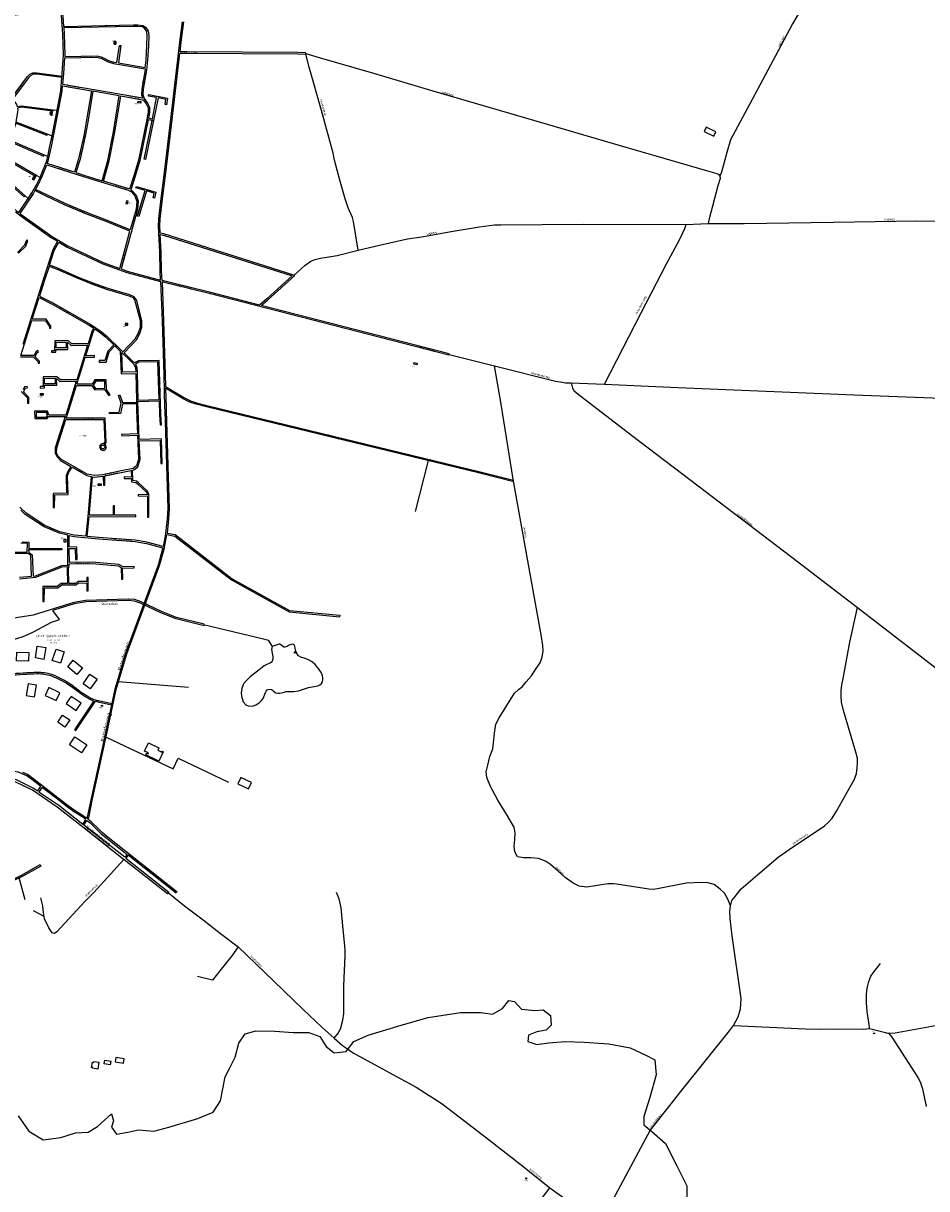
# Model space of a CAD drawing. Extents: x 240000 to 254380, y 435016 to 451025.
# Tile 27 of 35: x 247622 to 249510, y 441377 to 443812. Entities that reach past the tile are written whole.
import ezdxf
from ezdxf.enums import TextEntityAlignment as Align

# ---------------------------------------------------------------- set-up
doc = ezdxf.new("R2010")
doc.units = 0
doc.header["$MEASUREMENT"] = 0
for name, color, linetype in [('BOU-G00', 254, 'Continuous'), ('BOU-G01TRF', 254, 'Continuous'), ('BOU-G01WB', 254, 'Continuous'), ('BOU-G03TRF_code 100_niet betreedbaar', 254, 'Continuous'), ('BOU-G03TRF_code 300_betreedbaar', 254, 'Continuous'), ('bou-H01BijG', 254, 'Continuous'), ('BOU-H01IA', 254, 'Continuous'), ('LIJ-H01ASWG', 251, 'Continuous'), ('LIJ-H02ASIN', 254, 'Continuous'), ('LIJ-H02ASWE', 250, 'Continuous'), ('SEM-G01TRF', 254, 'Continuous'), ('SEM-H01FA', 254, 'Continuous'), ('SEM-H01TXT', 254, 'Continuous'), ('SEM-H03ST', 250, 'Continuous'), ('SEM-H03WA', 254, 'Continuous'), ('VER-H01KV', 254, 'Continuous'), ('WAT-H01IT', 254, 'Continuous'), ('WAT-H01WL', 254, 'Continuous')]:
    doc.layers.add(name, color=color, linetype=linetype)
doc.layers.add('SEM-H03HN_Trafo_betreedbaar', color=254, linetype='Continuous', lineweight=0)

msp = doc.modelspace()

# ---------------------------------------------------------------- linework, layer by layer
at = {"layer": 'BOU-G00'}
msp.add_lwpolyline([(249044.7, 443585.6), (249064.9, 443576.1), (249069.2, 443585.5), (249049, 443594.9)], close=True, dxfattribs=at)
at = {"layer": 'BOU-G01TRF'}
for points in [[(247811.8, 443768.4), (247811.7, 443773.9), (247815.4, 443773.9), (247815.4, 443768.5)], [(247861.1, 443645.9), (247861.6, 443649.4), (247867.8, 443648.5), (247867.3, 443645)], [(247678.1, 443621.5), (247681.8, 443621.1), (247682.4, 443626.8), (247678.7, 443627.1)], [(247640.9, 443486.8), (247643.8, 443485.1), (247646.8, 443489.9), (247643.9, 443491.7)], [(247836.1, 443435.4), (247839.4, 443434.5), (247841.1, 443440.4), (247837.8, 443441.4)], [(249398.9, 441701.2), (249399.2, 441702.7), (249401.1, 441702.2), (249400.8, 441700.7)], [(248671.6, 441398.6), (248672.5, 441399.8), (248674.1, 441398.6), (248673.2, 441397.4)]]:
    msp.add_lwpolyline(points, close=True, dxfattribs=at)
msp.add_lwpolyline([(247967.4, 442424.3), (247820.7, 442435.9)], dxfattribs=at)
at = {"layer": 'BOU-G01WB'}
msp.add_lwpolyline([(247904.9, 442270.4), (247878.3, 442283.5), (247880, 442286.9), (247882.7, 442285.5), (247883.6, 442287.3), (247875.3, 442291.4), (247883.6, 442308.3), (247904.9, 442297.8), (247902.8, 442293.5), (247911.7, 442289.2), (247912.6, 442290.9), (247914.5, 442290)], close=True, dxfattribs=at)
at = {"layer": 'BOU-G03TRF_code 100_niet betreedbaar'}
msp.add_lwpolyline([(247785.2, 442385.1), (247785.4, 442386.2), (247785.5, 442386.9), (247787.4, 442386.6), (247787.3, 442386), (247787.1, 442384.8)], close=True, dxfattribs=at)
at = {"layer": 'BOU-G03TRF_code 300_betreedbaar'}
for points in [[(247811.8, 443768.4), (247815.4, 443768.5), (247815.4, 443773.9), (247811.7, 443773.9)], [(247861.6, 443649.4), (247867.8, 443648.5), (247867.3, 443645), (247861.1, 443645.9)], [(247678.7, 443627.1), (247682.4, 443626.8), (247681.8, 443621.1), (247678.1, 443621.5)], [(247643.9, 443491.7), (247646.8, 443489.9), (247643.8, 443485.1), (247640.9, 443486.8)], [(247836.1, 443435.4), (247839.4, 443434.5), (247841.1, 443440.4), (247837.8, 443441.4)], [(247834.8, 443181.3), (247840.2, 443181.2), (247840.2, 443184.6), (247834.8, 443184.6)], [(248438.2, 443099.7), (248439, 443103.1), (248444.9, 443101.7), (248444.2, 443098.4)], [(247657.5, 443038.4), (247663.7, 443038.4), (247663.7, 443034.9), (247657.5, 443034.9)], [(247778, 442846.1), (247778, 442849.8), (247784.3, 442849.8), (247784.3, 442846.2)], [(247707, 442734.2), (247710.5, 442734.2), (247710.6, 442728.1), (247707.1, 442728.1)]]:
    msp.add_lwpolyline(points, close=True, dxfattribs=at)
at = {"layer": 'bou-H01BijG'}
msp.add_lwpolyline([(247769, 441642.8), (247779.9, 441641.3), (247777.8, 441626.8), (247766.8, 441628.6), (247767, 441629.8), (247764.7, 441630.2), (247766.3, 441641.1), (247768.7, 441640.6)], close=True, dxfattribs=at)
at = {"layer": 'BOU-H01IA'}
for points in [[(247647.2, 442485.8), (247651.1, 442510.5), (247668.9, 442507.6), (247665, 442483)], [(247607.4, 442480.1), (247608.2, 442498), (247633.1, 442497), (247632.4, 442479)], [(247682.5, 442480.8), (247690.6, 442504.5), (247707.6, 442498.7), (247699.6, 442475)], [(247714.6, 442467.6), (247726.2, 442481.4), (247745.3, 442465.3), (247733.8, 442451.5)], [(247761.2, 442452), (247776, 442441.7), (247761.7, 442421.2), (247746.9, 442431.5)], [(247627.8, 442407.1), (247645.6, 442404.3), (247649.5, 442429), (247631.7, 442431.8)], [(247690.4, 442396.9), (247698.1, 442413.2), (247675.5, 442423.9), (247667.8, 442407.6)], [(247711.7, 442390.6), (247732.2, 442376.4), (247742.5, 442391.2), (247721.9, 442405.5)], [(247694.1, 442351.4), (247704.1, 442366.4), (247719, 442356.4), (247709, 442341.4)], [(247718.2, 442304.2), (247729.4, 442320.8), (247754.3, 442304.1), (247743.2, 442287.5)], [(247792.2, 441645.4), (247804.6, 441643.5), (247803.3, 441635.6), (247791, 441637.5)], [(247814, 441642), (247831.3, 441639.3), (247832.6, 441648.2), (247815.3, 441650.9)]]:
    msp.add_lwpolyline(points, close=True, dxfattribs=at)
at = {"layer": 'BOU-H01IA', "linetype": 'Continuous', "flags": 128}
msp.add_lwpolyline([(248069.9, 442222.7), (248092.5, 442212.2), (248098.8, 442225.8), (248076.2, 442236.3)], close=True, dxfattribs=at)
at = {"layer": 'LIJ-H01ASWG'}
for points in [[(247998.6, 442555.7), (248124.2, 442525.7), (248133.6, 442523), (248142.3, 442509.5)], [(247610.9, 441529), (247633.4, 441497.4), (247663.7, 441478.9), (247700.6, 441484.2), (247730.9, 441493.4), (247757.3, 441494.7), (247777.1, 441506.6), (247806.1, 441533), (247810.1, 441518.5), (247806.1, 441505.3), (247816.7, 441490.8), (247840.4, 441494.7), (247862.8, 441500), (247894.5, 441497.4), (247926.1, 441505.3), (247986.8, 441523.7), (248018.4, 441536.9), (248034.2, 441560.7), (248043.5, 441610.8), (248052.7, 441627.9), (248064.6, 441651.7), (248072.5, 441680.7), (248085.7, 441700.5), (248108.1, 441707), (248147.7, 441705.7), (248185.9, 441703.1), (248218.9, 441703.1), (248241.3, 441695.2), (248254.5, 441674.1), (248271.6, 441660.9), (248296.7, 441663.5), (248312.5, 441684.6), (248342.8, 441697.8), (248411.4, 441718.9), (248468.1, 441734.7), (248535.4, 441745.3), (248577.6, 441745.3), (248602.6, 441741.3), (248623.7, 441753.2), (248636.9, 441770.3), (248648.8, 441767.7), (248663.3, 441751.9), (248691, 441749.2), (248708.1, 441750.6), (248723.9, 441738.7), (248725.3, 441718.9), (248714.7, 441708.4), (248694.9, 441704.4), (248677.8, 441697.8), (248676.5, 441684.6), (248694.9, 441678), (248720, 441682), (248754.3, 441684.6), (248793.8, 441683.3), (248845.3, 441679.4), (248890.1, 441671.4), (248923.1, 441655.6), (248941.5, 441646.4), (248944.2, 441614.7), (248931, 441567.3), (248919.1, 441527.7), (248919.1, 441510.6), (248934.9, 441497.4), (248964, 441471), (248987.7, 441424.8), (249008.8, 441382.6), (249008.8, 441332.5)]]:
    msp.add_lwpolyline(points, dxfattribs=at)
at = {"layer": 'LIJ-H02ASIN'}
msp.add_line((247625.7, 441980.5), (247613.4, 442026.2), dxfattribs=at)
for points in [[(248441.4, 442791.8), (248468.8, 442898.2)], [(247794.8, 442320.4), (247935, 442254.1), (247945.5, 442276.4), (248050.9, 442226.5)], [(247831.8, 442064.7), (247769.4, 441995.9), (247750.8, 441977), (247692.2, 441913.9), (247686.9, 441910.4), (247682.2, 441911.3), (247674.9, 441921.7), (247666.2, 441940.5), (247664, 441953.2), (247662.6, 441967.8), (247658.6, 441984.6)], [(248271.7, 441691.1), (248280.8, 441702.7), (248285.8, 441713.3), (248289.6, 441729), (248291.8, 441743.1), (248291.8, 441755.6), (248292, 441769), (248291.8, 441800.5), (248294.4, 441864.5), (248294.6, 441877.5), (248290.7, 441918.3), (248286.2, 441963.7), (248281.9, 441982.7), (248276.7, 441995.5)], [(247665.4, 441945.3), (247642.9, 441957.2)], [(248070.9, 441882), (248057.6, 441863.7), (248032.5, 441831.8), (248017.2, 441812.7), (247986, 441820.4)], [(249390.4, 441711.9), (249389.9, 441720.3), (249386.7, 441738.3), (249385.8, 441747.3), (249384.2, 441765.4), (249384, 441781.1), (249384.6, 441791.4), (249386.3, 441799), (249389.3, 441809.5), (249393.5, 441821.2), (249397.8, 441827.8), (249413.4, 441847.4)], [(249106.4, 441717.9), (249256.3, 441710.8), (249287.7, 441710.3), (249324.1, 441710.8), (249377.6, 441710.3), (249390.4, 441711.9), (249423.8, 441703.6), (249431, 441701.1), (249437.2, 441693.4), (249492.7, 441607), (249497.3, 441597.8), (249501.4, 441585.4), (249509.1, 441548.9)], [(249428.9, 441701.8), (249443.7, 441702.6), (249528.2, 441718.1), (249547.8, 441716.5)]]:
    msp.add_lwpolyline(points, dxfattribs=at)
at = {"layer": 'LIJ-H02ASWE'}
for points in [[(249432.3, 444023.9), (249384, 443982), (249324.9, 443930.7), (249318.5, 443924), (249272.2, 443872.2), (249255.6, 443852.1), (249238.5, 443826.1), (249229.4, 443810.6), (249217.3, 443788.7), (249205, 443765.2), (249139.8, 443642.6), (249099.9, 443568.5), (249092.1, 443542.2), (249081.3, 443501), (249077.6, 443492.7), (249078.1, 443487.4), (249073.6, 443472.5), (249055.2, 443403.3), (249053.5, 443393.4)], [(248212.3, 443748.7), (248239.9, 443740.5), (248353.5, 443707.6), (248477.8, 443671.1), (248671.7, 443614.5), (248864.2, 443558.2), (249056.8, 443502.4), (249071.5, 443498.2), (249075.5, 443496.1), (249077.6, 443492.7)], [(248321.5, 443337.8), (248311.8, 443397.9), (248309.8, 443406.3), (248300.7, 443426.4), (248294.4, 443445.5), (248283.6, 443484), (248272.2, 443526.3), (248269.2, 443540.4), (248244.8, 443629.5), (248219.1, 443720.4), (248212.6, 443747.3)], [(248187.9, 443285.8), (248211.2, 443306.7), (248223.1, 443314.8), (248232.1, 443318.3), (248242.9, 443321.2), (248277.6, 443327.1), (248321.5, 443337.8), (248366.3, 443348.3), (248424.8, 443361.4), (248455.1, 443366.1), (248511.9, 443376.3), (248575.3, 443386.4), (248606.7, 443390.8), (248619.6, 443391.1), (248792.4, 443392.3), (249007, 443391.4), (249053.5, 443393.4), (249128.6, 443393.4), (249315.5, 443396.6), (249489, 443399), (249681.7, 443398.7)], [(248836.5, 443057.7), (248913, 443207.2), (248966.2, 443309.6), (248993.4, 443359.8), (249004.4, 443382.9), (249007, 443391.4)], [(248511.9, 443119.9), (248606.4, 443096.5), (248733.8, 443064.2), (248744.4, 443062.5), (248755.3, 443060.8), (248767.2, 443060.5), (248836.5, 443057.7), (248989.5, 443050.9), (249358, 443036), (249848.8, 443016.9)], [(249100.1, 441968.2), (249094, 441981.6), (249087.5, 441994.6), (249078, 442002.9), (249065.5, 442012.4), (249052.5, 442016), (249039.9, 442016.4), (249007.3, 442015.4), (248947.4, 442003.5), (248938.5, 442002.3), (248929, 442002.9), (248861.9, 442013), (248855.4, 442013.6), (248853.6, 442013.6), (248843.5, 442013.6), (248817.4, 442009.5), (248799, 442007.1), (248783.5, 442008.9), (248771.1, 442015.4), (248754.4, 442027.3), (248739.6, 442040.3), (248723.6, 442054.6), (248713.5, 442061.1), (248698.6, 442067), (248682.6, 442068.2), (248668.3, 442068.2), (248654.7, 442070.6), (248649.4, 442080.7), (248647.6, 442092.6), (248649.4, 442106.8), (248649.9, 442119.9), (248647.6, 442132.4), (248641.6, 442143), (248633.9, 442156.1), (248613.7, 442188.8), (248598.3, 442217.2), (248590.6, 442236.2), (248589.4, 442248.1), (248592.4, 442261.8), (248597.1, 442280.2), (248603, 442296.2), (248605.4, 442314.6), (248606.6, 442328.9), (248609.6, 442347.3), (248616.7, 442360.9), (248648.8, 442412), (248656.5, 442419.7), (248664.8, 442425.6), (248673.1, 442436.3), (248683.8, 442448.8), (248693.9, 442463.6), (248702.2, 442475.5), (248706.3, 442487.4), (248708.1, 442501), (248707.5, 442511.7), (248704, 442534.3), (248674.9, 442696.3), (248645.8, 442859.6), (248620.3, 443016.3), (248606.4, 443096.5)], [(248767.2, 443060.5), (248769.7, 443049.6), (248772.8, 443044.5), (248777.9, 443039.7), (248893.1, 442951.2), (249032.5, 442845.2), (249227.9, 442696.2), (249365.6, 442591.3), (249569.5, 442434)], [(248839.6, 441325.7), (248917.9, 441473), (248932, 441498.2), (248999, 441583.8), (249097.7, 441706.7), (249106.4, 441717.9), (249115.7, 441735.9), (249121, 441752.4), (249122, 441774.3), (249103.5, 441905.5), (249099.1, 441941.4), (249098.2, 441956), (249100.1, 441968.2), (249103, 441978.9), (249109.8, 441987.6), (249122.5, 442003.6), (249156.5, 442032.8), (249199.7, 442069.7), (249222.6, 442085.8), (249296, 442134.8), (249304.7, 442143.1), (249312.5, 442151.4), (249321.7, 442165.5), (249358.7, 442232.5), (249363, 442244.2), (249364.5, 442256.3), (249365.5, 442267.5), (249365, 442276.8), (249361.6, 442288.9), (249336.3, 442376.4), (249331.9, 442393.4), (249331.4, 442405.5), (249331.4, 442418.2), (249332.4, 442429.8), (249335.3, 442442.9), (249349.4, 442518.8), (249365.6, 442591.3)], [(247925, 441995.1), (247958.5, 441967.6), (247997.7, 441938.5), (248034, 441910.4), (248070.9, 441882), (248126.3, 441829.2), (248206.2, 441752.1), (248246.1, 441714.1), (248271.7, 441691.1), (248288.7, 441676.2), (248301.4, 441668), (248311.8, 441660.4), (248326.6, 441652.5), (248386.4, 441619.6), (248442.6, 441588.7), (248470.1, 441571.9), (248486.5, 441561.5), (248499.8, 441552), (248541.8, 441519.8), (248589.6, 441483.4), (248666, 441424), (248722.3, 441378.5), (248761.5, 441351)], [(248705, 441355.5), (248722.3, 441378.5)]]:
    msp.add_lwpolyline(points, dxfattribs=at)
at = {"layer": 'VER-H01KV'}
for points in [[(247676.6, 443836.7), (247565.7, 443824.5), (247537.4, 443821.3), (247506.7, 443818.4), (247373.3, 443804.6), (247374.1, 443797.6), (247373.6, 443745.2), (247372.9, 443726.1), (247390.9, 443723.9), (247410.8, 443719.9), (247435.1, 443714.1), (247506.8, 443692.1), (247576.1, 443668.3), (247592, 443659.6), (247596.9, 443655.5), (247630.9, 443700.7), (247635.8, 443705.4), (247641.6, 443708.4), (247650.2, 443708.4), (247702.9, 443701.7), (247703.4, 443707.6), (247705.9, 443746.2), (247704.4, 443789.7), (247700.7, 443837.7)], [(247703.7, 443837.9), (247706.2, 443805.4), (247706.4, 443805.4), (247852.2, 443808.6), (247861.1, 443808.6), (247871.4, 443807.4), (247877.4, 443803.8), (247882.6, 443796.3), (247884, 443786), (247883.2, 443765.2), (247881.5, 443734.9), (247879.3, 443714.2), (247872.6, 443674.5), (247872, 443663.1), (247874.2, 443654.8), (247881.5, 443645), (247885.7, 443636.1), (247885.7, 443625.8), (247883.3, 443613.6), (247891.6, 443612.1), (247900.4, 443656.8), (247883.5, 443660.1), (247884.1, 443663.1), (247923.2, 443655.3), (247921.1, 443641.5), (247918.1, 443642), (247919.8, 443652.9), (247903.4, 443656.2), (247894, 443608.6)], [(247891.1, 443609.1), (247882.8, 443610.6), (247882.7, 443610.1), (247865.3, 443525.5), (247855.7, 443492.6), (247846.5, 443463.8), (247849.7, 443462.2), (247857.9, 443452.9), (247861.8, 443440.1), (247860.4, 443423.2), (247857.7, 443413.2), (247861.5, 443411.9), (247876.3, 443462.9), (247857.2, 443468.5), (247858.1, 443471.3), (247899.2, 443459.3), (247896.1, 443446.5), (247893.2, 443447.2), (247895.7, 443457.2), (247879.2, 443462), (247863.6, 443408), (247856.9, 443410.3), (247826.1, 443298.7), (247838.8, 443294.1), (247908.7, 443275.5), (247908, 443294), (247906.9, 443334), (247904.2, 443388.3), (247905.1, 443403.7), (247909.8, 443445.9), (247916.3, 443494.6), (247928.8, 443599.6), (247943.4, 443724.7), (247948.9, 443772.9), (247954.6, 443815.2)], [(248211.9, 443750.3), (248195.8, 443751.2), (247963.7, 443752.6), (247949.6, 443752.6), (247951.9, 443772.6), (247957.6, 443814.8)], [(248512.2, 443121.2), (248119.2, 443222.2), (248132.7, 443234), (248189.3, 443285.3), (247915.3, 443372.4), (247907.9, 443373.6), (247907.2, 443388.3), (247908.1, 443403.5), (247912.8, 443445.5), (247919.3, 443494.3), (247931.8, 443599.2), (247946.4, 443724.3), (247949.3, 443749.6), (247963.7, 443749.6), (248195.5, 443747.9), (248212.6, 443747.3)], [(248212.6, 443747.3), (248212.3, 443748.7), (248211.9, 443750.3)], [(247692.4, 443630.2), (247700.2, 443670.6), (247702.6, 443698.7), (247650.1, 443705.4), (247642.3, 443705.4), (247637.6, 443702.9), (247633.2, 443698.7), (247599.2, 443653.5), (247600.6, 443652.4), (247607.8, 443642.6), (247608.9, 443638), (247618, 443639.8), (247684, 443631.3)], [(247684, 443631.3), (247683.6, 443628.3), (247618.1, 443636.7), (247609.6, 443635), (247610.6, 443630.7), (247606.3, 443606), (247673.1, 443580.1)], [(247682, 443576.6), (247683.5, 443583.8), (247692.4, 443630.2)], [(247684, 443631.3), (247692.4, 443630.2)], [(247894, 443608.6), (247877.3, 443527.4), (247874.3, 443528), (247891.1, 443609.1)], [(247894, 443608.6), (247891.1, 443609.1)], [(247673.1, 443580.1), (247672, 443577.3), (247605.8, 443603), (247605.5, 443601.2), (247597.2, 443575.7), (247594.7, 443567.6), (247665.2, 443537.3)], [(247673.1, 443580.1), (247682, 443576.6)], [(247649.7, 443494.3), (247583.6, 443532.4), (247585.1, 443536), (247593.8, 443564.7), (247664.1, 443534.5), (247665.2, 443537.3)], [(247672.8, 443534), (247677.6, 443555), (247682, 443576.6)], [(247656.9, 443490.1), (247659.3, 443495.5), (247670.7, 443524.8), (247672.8, 443534)], [(247665.2, 443537.3), (247672.8, 443534)], [(247625.8, 443451.4), (247570.5, 443499.6), (247582.5, 443529.6), (247648.3, 443491.6), (247649.7, 443494.3)], [(247625.8, 443451.4), (247623.9, 443449.1), (247569.3, 443496.7), (247567.4, 443491.9), (247566.2, 443489.5), (247552.3, 443468.4), (247607.5, 443420.4), (247612.5, 443416.6), (247632.2, 443445.9)], [(247632.2, 443445.9), (247640, 443457.5), (247650.4, 443475.7), (247656.9, 443490.1)], [(247656.9, 443490.1), (247649.7, 443494.3)], [(247632.2, 443445.9), (247625.8, 443451.4)], [(247605.6, 443418.1), (247622.5, 443405.4), (247680.9, 443364), (247693.2, 443356.5), (247683.9, 443338.7), (247663.3, 443275.9), (247620.9, 443140.8)], [(247612, 443331.4), (247627.3, 443346.2), (247631.5, 443357.9), (247628.6, 443359), (247624.4, 443348.2), (247609.5, 443333.2)], [(248511.4, 443118.3), (248010.3, 443247.1), (247927.9, 443267.3), (247911.9, 443271.5), (247915, 443190.1), (247918.5, 443077.7), (247919.1, 443052.9), (247958.7, 443029.3), (247971.2, 443023), (247983.6, 443019), (248005.2, 443013.7), (248576.5, 442875.1), (248646.2, 442857.6)], [(247615.9, 443115.1), (247642.4, 443115), (247652.8, 443104.6), (247652.9, 443102), (247655.9, 443102.1), (247655.8, 443105.9), (247646.7, 443115), (247650.2, 443123.4), (247653.8, 443125.5), (247652.3, 443128.1), (247647.8, 443125.4), (247644.7, 443118), (247616.9, 443118.1), (247639.7, 443190.9), (247668.1, 443190.5), (247676.6, 443178.4), (247676.7, 443174.9), (247679.7, 443174.9), (247679.6, 443179.4), (247669.7, 443193.5), (247640.7, 443193.9), (247654.9, 443239.1), (247683.4, 443224.3), (247759.8, 443181), (247769, 443175), (247765, 443167.9), (247757.1, 443142.5), (247723, 443142.1), (247716.3, 443148.2), (247687.8, 443148.5), (247687.2, 443127.7), (247681, 443127.9), (247680.9, 443124.9), (247690.1, 443124.7), (247690.3, 443130.6), (247714.6, 443130.7), (247714.2, 443145.2), (247715.1, 443145.2), (247721.8, 443139.1), (247756.1, 443139.5), (247740.5, 443089.6), (247733.5, 443067.1), (247699.4, 443066.7), (247692, 443073.5), (247663.1, 443073.1), (247663.2, 443052.9), (247657, 443052.8), (247657, 443049.8), (247666.2, 443050), (247666.2, 443055.8), (247691.8, 443055.9), (247691.5, 443069.9), (247698.3, 443063.7), (247732.6, 443064.1), (247714.2, 443004.6), (247710.6, 442993.2), (247675.4, 442993.2), (247672.7, 443001.9), (247645.6, 443001.9), (247645.8, 442986), (247672, 442986), (247674.7, 442990.2), (247709.6, 442990.2), (247688.8, 442925.1), (247688.3, 442914.1), (247692.4, 442906), (247699.5, 442898.5), (247721.2, 442885.9), (247714.6, 442875.3), (247711.5, 442866.8), (247712.4, 442830.3), (247684.6, 442829.4), (247684.1, 442800.5), (247687.1, 442800.4), (247687.5, 442826.5), (247715.4, 442827.4), (247714.5, 442866.3), (247717.3, 442874), (247723.8, 442884.5), (247754.4, 442866.8), (247763.5, 442865.1), (247757.4, 442788.8), (247752.6, 442740.2), (247728.5, 442742.4), (247698.5, 442749.4), (247666.6, 442762.4), (247627.9, 442788.1), (247614.6, 442801.1)], [(247792.9, 442932.1), (247795.1, 442936), (247793.3, 442986.9), (247711.7, 442986.9), (247717.1, 443003.7), (247733, 443055.2), (247764.7, 443055.2), (247771.5, 443046.2), (247792.6, 443046.5), (247792.6, 443046.2), (247800.7, 443034), (247803.2, 443035.9), (247795.6, 443047.1), (247795.3, 443066.8), (247771.7, 443067), (247765.5, 443058.2), (247733.9, 443058.2), (247743.3, 443088.7), (247751.3, 443114.2), (247770.9, 443114.7), (247770.9, 443117.7), (247752.3, 443117.3), (247767.8, 443166.7), (247771.5, 443173.3), (247780.2, 443167.6), (247794, 443156.7), (247810.8, 443140.4), (247798.5, 443127.2), (247792.6, 443107.2), (247780.7, 443107.2), (247780.7, 443104.2), (247794.8, 443104.2), (247801.2, 443125.6), (247812.9, 443138.3), (247824.4, 443127.2), (247826.2, 443079.8), (247857.1, 443080.5), (247858.3, 443025.1), (247858.4, 443019.8)], [(248511.4, 443118.3), (248512.2, 443121.2)], [(247617.6, 443042.8), (247630.3, 443029.1), (247630.5, 443018.3), (247633.5, 443018.4), (247633.2, 443030.3), (247621.6, 443042.8), (247623.2, 443042.9), (247626.2, 443049.4), (247630.4, 443050.3), (247629.8, 443053.2), (247624.1, 443052.1), (247621.3, 443045.8)], [(248646.8, 442853.7), (248575.8, 442872.2), (248004.5, 443010.8), (247982.8, 443016.1), (247970, 443020.2), (247957.2, 443026.6), (247919.2, 443049.4), (247920.2, 443008.9), (247920.4, 443002.7), (247924, 442888.9), (247924, 442885.9), (247926.8, 442797.9), (247925.4, 442776.6), (247922.2, 442746.9), (247939.6, 442743.5), (248058.3, 442651.3), (248178.2, 442585.3), (248283.2, 442575.1)], [(247858.5, 443016.8), (247829.4, 443016.4), (247824.8, 442996.6), (247801.9, 442995.8), (247801.8, 442998.8), (247822.4, 442999.6), (247826.7, 443018.3), (247820.8, 443034.5), (247823.4, 443035.8), (247829.5, 443019.4), (247858.4, 443019.8)], [(247858.4, 443019.8), (247858.5, 443016.8)], [(247858.5, 443016.8), (247858.7, 443003.7), (247860.7, 442954.5), (247827.4, 442953), (247827.5, 442950), (247860.8, 442951.5), (247862.8, 442901.1), (247858.3, 442887.2), (247851.8, 442881.8), (247829.6, 442877.3), (247787.2, 442868.6), (247770.9, 442866.8), (247755.4, 442869.7), (247701.4, 442900.8), (247694.9, 442907.8), (247691.3, 442914.7), (247691.7, 442924.6), (247710.7, 442983.9), (247790.4, 442983.9), (247792.1, 442936.7), (247790.3, 442933.5)], [(247619.8, 442728.3), (247633.5, 442727.9), (247633.2, 442714.9), (247702.4, 442714.8), (247702.5, 442712.1), (247633, 442711.9), (247633.2, 442707), (247640.6, 442701.4), (247642.3, 442657.1), (247647.1, 442657.5), (247702.7, 442679.4), (247714.7, 442679.9), (247715.2, 442682.8), (247714.8, 442742.5), (247697.6, 442746.5), (247665.2, 442759.7), (247626, 442785.8), (247616.8, 442794.8)], [(247613.7, 442651.4), (247647.8, 442654.6), (247703.3, 442676.5), (247714.1, 442676.8), (247713.2, 442672.3), (247714.3, 442641.7), (247701.2, 442641.7), (247692.8, 442635.5), (247662.9, 442635.1), (247662.7, 442603.6), (247665.7, 442603.6), (247665.9, 442632.1), (247693.8, 442632.5), (247702.2, 442638.7), (247731.6, 442638.7), (247738.2, 442642.7), (247754.7, 442642.2), (247754.7, 442625.8), (247757.7, 442625.8), (247757.7, 442645.2), (247757.5, 442645.2), (247757.7, 442654), (247754.7, 442654.1), (247754.5, 442645.3), (247737.4, 442645.8), (247730.8, 442641.7), (247717.3, 442641.7), (247716.2, 442672.1), (247718.2, 442682.4), (247766, 442683.2), (247820.4, 442678.2), (247826.3, 442675.2), (247826.8, 442650.7), (247829.8, 442650.8), (247829.3, 442673.7), (247829.6, 442673.6), (247853.6, 442674), (247853.5, 442677), (247830.3, 442676.6), (247821.2, 442681.1), (247766.1, 442686.3), (247718.2, 442685.4), (247718, 442714.8), (247730.6, 442714.7), (247731.1, 442691.8), (247734.1, 442691.8), (247733.5, 442717.7), (247718, 442717.8), (247717.8, 442741.8), (247728, 442739.5), (247778.7, 442734.7), (247855.4, 442729.1), (247879.4, 442724.7), (247913.4, 442715.9), (247913.6, 442715.9), (247913.1, 442713.6), (247903.4, 442680), (247838.7, 442504.9), (247835, 442493.6), (247821.2, 442448.5), (247813.1, 442420.6), (247791.4, 442319), (247763.9, 442192.2), (247755.6, 442153.2), (247754.1, 442150.8), (247750.1, 442154), (247728.3, 442167.5), (247712.8, 442179), (247701.1, 442188), (247644.5, 442232.2), (247630.5, 442242.1), (247620.7, 442246.7)], [(247943.3, 441996.7), (247798.9, 442110.7), (247786.6, 442120.9), (247779.6, 442127.8), (247763.7, 442143.4), (247756.5, 442149), (247758.5, 442152), (247766.8, 442191.6), (247780.5, 442254.7), (247794.4, 442318.4), (247816, 442419.8), (247824.1, 442447.6), (247837.8, 442492.7), (247841.5, 442503.9), (247906.3, 442679), (247916.1, 442712.9), (247921.4, 442739.7), (247921.9, 442743.9), (247938.4, 442740.7), (248056.7, 442648.8), (248177.3, 442582.4), (248282.7, 442572.1)], [(247595.4, 442707), (247630.2, 442707.3), (247630.4, 442725), (247616.9, 442725.4)], [(247613.8, 442654.4), (247639.3, 442656.8), (247639.3, 442657), (247637.7, 442699.9), (247631.9, 442704.3), (247595.4, 442704)], [(248283.2, 442575.1), (248282.7, 442572.1)], [(247923.2, 441992.8), (247833, 442063.8), (247830.6, 442065.7), (247742.5, 442135), (247692.9, 442174.1), (247641, 442209.7), (247605.1, 442227.3)], [(247941.5, 441994.4), (247841.3, 442073.5), (247836.4, 442067.4), (247926.3, 441996.7)], [(247111.9, 441938.7), (247510.8, 442000.2), (247561.5, 442007.2), (247566.6, 442008.1), (247572.9, 442009.9), (247580, 442012.9), (247619.4, 442032.5), (247656.9, 442054), (247658.7, 442051), (247620.8, 442029.9), (247577.9, 442008.7), (247573.2, 442006.6), (247567.8, 442005.4), (247562.4, 442004.2), (247531.3, 442000.2), (247113.8, 441936)], [(247923.2, 441992.8), (247926.3, 441996.7)]]:
    msp.add_lwpolyline(points, dxfattribs=at)
for points in [[(247820.6, 443729.4), (247876.9, 443719.6), (247878.5, 443735.1), (247880.2, 443765.4), (247881, 443785.9), (247879.7, 443795.2), (247875.3, 443801.6), (247870.4, 443804.5), (247860.9, 443805.6), (247852.2, 443805.6), (247706.5, 443802.4), (247707.4, 443789.9), (247708.9, 443746.1), (247708.7, 443742.7), (247776.2, 443744.1), (247784.7, 443741.8), (247800, 443734.4), (247811.4, 443731), (247817.6, 443729.9), (247822.8, 443765.8), (247825.7, 443765.4)], [(247704.4, 443684.3), (247706.3, 443707.4), (247708.5, 443739.7), (247775.8, 443741.1), (247783.6, 443739), (247798.9, 443731.6), (247810.7, 443728), (247876.4, 443716.7), (247876.6, 443716.7), (247876.3, 443714.6), (247869.6, 443674.8), (247868.9, 443662.7), (247871, 443655.3)], [(247704.1, 443681.3), (247764.1, 443670.8), (247753.6, 443606), (247748.1, 443576.8), (247737.5, 443528.8), (247729.2, 443501), (247671.8, 443519.3), (247673.5, 443523.9), (247680.5, 443554.4), (247686.4, 443583.2), (247703.2, 443670.1)], [(247822.5, 443660.7), (247767, 443670.3), (247756.5, 443605.5), (247751, 443576.2), (247740.4, 443528), (247732, 443500.1), (247750.8, 443494.1), (247786.7, 443483), (247798.3, 443525), (247810.1, 443585.2)], [(247825.5, 443660.2), (247870.4, 443652.4), (247872.5, 443652), (247878.9, 443643.5), (247882.7, 443635.4), (247882.7, 443626.1), (247879.7, 443610.7), (247862.4, 443526.2), (247852.8, 443493.4), (247843.7, 443465.2), (247842.1, 443466), (247789.5, 443482.1), (247801.2, 443524.3), (247813, 443584.6)], [(247647.7, 443465), (247653, 443474.3), (247662.1, 443494.3), (247670.7, 443516.5), (247749.9, 443491.2), (247840.9, 443463.2), (247847.9, 443459.8), (247855.2, 443451.4), (247858.8, 443439.8), (247857.5, 443423.7), (247845.5, 443380.3), (247796, 443400.4), (247754.1, 443416.6), (247709.1, 443435.3), (247671.2, 443453.6)], [(247646.2, 443462.4), (247642.6, 443456), (247614.9, 443414.8), (247624.3, 443407.8), (247682.5, 443366.5), (247714.7, 443347), (247788.9, 443312.1), (247823.3, 443299.7), (247844.7, 443377.4), (247794.9, 443397.6), (247752.9, 443413.9), (247707.9, 443432.5), (247669.9, 443450.9)], [(248011.1, 443250), (247928.6, 443270.2), (247911.8, 443274.7), (247911, 443294.1), (247909.9, 443334.1), (247908.1, 443370.6), (247914.6, 443369.5), (248183.6, 443284), (248130.7, 443236.3), (248116.5, 443223.8), (248115.7, 443223.1)], [(247914.2, 442718.8), (247880, 442727.6), (247855.8, 442732.1), (247778.9, 442737.7), (247755.5, 442739.9), (247759.7, 442781.1), (247857.4, 442781.3), (247857.4, 442784.3), (247812.8, 442784.2), (247812.8, 442803.6), (247809.8, 442803.6), (247809.8, 442784.2), (247760, 442784.1), (247760.4, 442788.5), (247766.5, 442864.6), (247770.8, 442863.8), (247787.7, 442865.6), (247789.1, 442865.9), (247789.3, 442846.7), (247792.3, 442846.7), (247792.1, 442866.5), (247830.2, 442874.4), (247847.2, 442877.8), (247847.8, 442863.8), (247832.5, 442864.1), (247832.5, 442861.1), (247847.9, 442860.8), (247848.2, 442854), (247857, 442852.3), (247860.4, 442849.7), (247879.1, 442832.3), (247881.1, 442827.4), (247881.1, 442826.8), (247861.9, 442827.4), (247861.8, 442824.4), (247881.1, 442823.8), (247881.5, 442780), (247884.5, 442780.1), (247884.1, 442828), (247881.6, 442834.1), (247862.3, 442852), (247858.3, 442855.1), (247851.1, 442856.5), (247850.2, 442878.4), (247853.1, 442879), (247860.9, 442885.4), (247865.8, 442900.6), (247864.3, 442939.7), (247907.6, 442940.6), (247909.3, 442892.2), (247912.3, 442892.3), (247910.5, 442943.6), (247864.1, 442942.7), (247861.7, 443003.8), (247861.4, 443021.6), (247905.6, 443023), (247906.6, 442994.8), (247907.6, 442972.9), (247910.6, 442973), (247909.6, 442994.9), (247905.9, 443107.3), (247862.3, 443107), (247854.6, 443102.3), (247848.3, 443108.1), (247832.4, 443123.6), (247858.1, 443150.9), (247865.3, 443163.7), (247869.5, 443176.8), (247869.8, 443190.5), (247858.8, 443232.6), (247853.9, 443240.5), (247844.4, 443244.7), (247822.7, 443250.8), (247799.2, 443257.7), (247771.5, 443267.5), (247737.5, 443281.2), (247690.7, 443301.9), (247676.5, 443306.6), (247686.7, 443337.5), (247695.8, 443355), (247713.3, 443344.3), (247787.8, 443309.3), (247837.9, 443291.3), (247908.9, 443272.3), (247912.1, 443190), (247915.5, 443077.6), (247917.2, 443008.9), (247917.4, 443002.6), (247923.8, 442797.9), (247922.4, 442776.8), (247918.5, 442740.2)], [(247675.6, 443303.8), (247666.1, 443275), (247655.8, 443242), (247684.8, 443226.9), (247761.3, 443183.5), (247782, 443170.1), (247796, 443159), (247830.2, 443125.7), (247855.7, 443152.7), (247862.6, 443164.9), (247866.5, 443177.3), (247866.7, 443190.1), (247856, 443231.4), (247851.9, 443238.1), (247843.4, 443241.9), (247821.9, 443247.9), (247798.3, 443254.9), (247770.5, 443264.7), (247736.4, 443278.5), (247689.7, 443299.1)], [(247690.4, 443133.6), (247690.7, 443145.4), (247711.2, 443145.2), (247711.5, 443133.7)], [(247856.9, 443083.5), (247829.1, 443082.9), (247827.5, 443124.1), (247846.3, 443105.9), (247853.2, 443099.5), (247856.2, 443092.1)], [(247856.3, 443099.8), (247859.2, 443092.8), (247860.1, 443081.8), (247861.3, 443025.2), (247861.3, 443024.6), (247905.6, 443026), (247903, 443104.3), (247863.2, 443104)], [(247666.2, 443058.8), (247666.1, 443070.1), (247688.5, 443070.5), (247688.8, 443058.9)], [(247792.3, 443063.9), (247773.2, 443064), (247767.7, 443056.2), (247773, 443049.2), (247792.5, 443049.5)], [(247672.5, 442992.4), (247670.5, 442998.9), (247648.6, 442998.9), (247648.8, 442989), (247670.4, 442989)], [(247531.2, 442259.8), (247530, 442251.5), (247548.4, 442247.8), (247606.8, 442232), (247643.5, 442214), (247652.2, 442208.1), (247658.7, 442217.3), (247642.7, 442229.8), (247629, 442239.5), (247619.6, 442243.9), (247611.6, 442246.9), (247583.7, 442251.7)], [(247661.1, 442215.4), (247654.6, 442206.4), (247695.8, 442178.1), (247746.3, 442138.4), (247752.5, 442148.3), (247748.4, 442151.5), (247726.6, 442165.1), (247711, 442176.6), (247699.3, 442185.6)], [(247748.7, 442136.5), (247754.9, 442146.4), (247761.7, 442141.2), (247777.5, 442125.6), (247784.6, 442118.6), (247797, 442108.4), (247838.9, 442075.3), (247834.1, 442069.3)]]:
    msp.add_lwpolyline(points, close=True, dxfattribs=at)
for points in [[(247790.3, 442933.5, 0.06995), (247788.4, 442933.8, 2.414214), (247795.3, 442926.8, 0.217417), (247792.9, 442932.1)], [(247792.9, 442932.1, 0.109209), (247790.3, 442933.5)], [(247592.1, 442453, -0.003583), (247651, 442456.3, -0.075074), (247680.6, 442451.9, -0.063098), (247724, 442428.9), (247742.9, 442414.7, 0.010227), (247751.9, 442408.8, 0.013191), (247761.2, 442403.2, 0.052938), (247770.1, 442399.2, 0.0271), (247778.9, 442396.8), (247806.8, 442390.8)], [(247592.3, 442450, -0.003577), (247651, 442453.3, -0.074646), (247679.7, 442449, -0.062917), (247722.3, 442426.4), (247741.1, 442412.3, 0.010284), (247750.4, 442406.2, 0.013149), (247759.7, 442400.6, 0.052797), (247769.1, 442396.4, 0.001036), (247769.5, 442396.3), (247729, 442335.8), (247731.5, 442334.1), (247772.5, 442395.3, 0.017072), (247778.3, 442393.9), (247806.1, 442387.9)]]:
    msp.add_lwpolyline(points, format="xyb", dxfattribs=at)
msp.add_circle((247788.4, 442926.8), 3.95, dxfattribs=at)
at = {"layer": 'WAT-H01IT'}
for points in [[(247752.9, 442606.1), (247727.5, 442601.8)], [(247841, 442609), (247752.9, 442606.1)], [(247840.9, 442606), (247753.2, 442603.1)], [(247854.6, 442604.8), (247840.9, 442606)], [(247855.3, 442607.8), (247841, 442609)], [(247868.2, 442603.1), (247855.3, 442607.8)], [(247687.1, 442589), (247642.2, 442575.4)], [(247688, 442586.1), (247683.9, 442584.9)], [(247727.5, 442601.8), (247687.1, 442589)], [(247728.2, 442598.9), (247688, 442586.1)], [(247753.2, 442603.1), (247728.2, 442598.9)], [(247867, 442600.3), (247854.6, 442604.8)], [(247909.6, 442580.5), (247867, 442600.3)], [(247910.8, 442583.3), (247868.2, 442603.1)], [(247942, 442570.6), (247910.8, 442583.3)], [(247642.2, 442575.4), (247597.7, 442568)], [(247941.1, 442567.8), (247909.6, 442580.5)], [(248000, 442553.3), (247941.1, 442567.8)], [(248000, 442556.4), (247942, 442570.6)]]:
    msp.add_lwpolyline(points, dxfattribs=at)
at = {"layer": 'WAT-H01WL', "flags": 128}
msp.add_lwpolyline([(247432.2, 442718), (247427.8, 442713.4), (247412.5, 442699), (247422.6, 442688.4), (247422.6, 442688.4, -0.150472), (247446.3, 442641), (247451.9, 442607.1, 0.268581), (247515.7, 442529.8, 0.028908), (247529.6, 442524.2), (247534.3, 442522.7, 0.014736), (247541.6, 442520.8), (247550.8, 442520.3, 0.138193), (247643.5, 442540.6), (247681.1, 442560.7), (247697.7, 442566.1), (247683.9, 442584.9)], format="xyb", dxfattribs=at)
at = {"layer": 'WAT-H01WL'}
for points in [[(248231.7, 442471.9), (248226.7, 442476.7), (248224.1, 442478.8), (248218.1, 442482.1), (248208.9, 442485.5), (248201.7, 442487.4), (248197, 442490.6), (248194.4, 442493.8), (248193.1, 442498.1), (248189.1, 442495.7), (248187.8, 442498.2), (248191.1, 442500), (248190.3, 442506.3), (248189.5, 442510.2), (248188.1, 442513.5), (248185.2, 442514.7), (248182.3, 442514.3), (248177.7, 442512.6), (248173.4, 442510.1), (248168.2, 442508.5), (248166.5, 442508.6), (248158.2, 442514.7), (248156.7, 442514.4), (248142.3, 442509.5), (248141.2, 442506.9), (248140.5, 442503.6), (248143.4, 442488.4), (248143.4, 442483.5), (248142, 442479.4), (248140.2, 442476.6), (248137.3, 442474.7), (248130.8, 442472.4)], [(248130.8, 442472.4), (248125.2, 442469.6), (248114.5, 442460.8), (248095.9, 442446.3)], [(248177.1, 442415.6), (248181.6, 442415.6), (248187.1, 442415.7), (248196.8, 442417), (248209.5, 442421.3), (248218.2, 442424.2), (248230, 442426.1), (248237.1, 442427.4), (248241.9, 442429.6), (248245, 442432.5), (248247.1, 442436.3), (248248.1, 442440.4), (248247.7, 442444.1), (248247.2, 442448.7), (248245.8, 442452.4), (248242.8, 442457.6), (248240.5, 442461.8), (248236.8, 442466.2), (248231.7, 442471.9)], [(248095.9, 442446.3), (248087.3, 442438.3), (248082.1, 442431.5), (248078.5, 442421.8), (248076.9, 442412.3), (248078.4, 442403.3), (248081.4, 442394.4), (248086.9, 442387.9), (248091.9, 442385.9), (248099, 442385.4), (248103.3, 442386.1), (248107.7, 442388.1), (248114.5, 442391.8), (248119.9, 442396.8), (248123, 442401.4), (248128.2, 442413.4), (248129.7, 442416.8), (248131.7, 442419.3), (248133.9, 442420.3), (248137.2, 442420.8), (248140.6, 442420.3), (248142.7, 442418.9), (248144.8, 442416.2), (248147.3, 442414.3), (248149.6, 442413.2), (248154.1, 442412.2), (248157.3, 442412.3), (248161.7, 442413.1), (248167, 442414.6), (248170.4, 442415.6), (248173.2, 442415.8), (248177.1, 442415.6)]]:
    msp.add_lwpolyline(points, dxfattribs=at)

# ---------------------------------------------------------------- texts
at = {"layer": 'BOU-H01IA'}
for s, height, p in [('globale ligging bouwblokken', 4, (247649.4, 442530.2)), ('nog geen vergunningen', 2, (247671.3, 442522.8)), ('( febr. 2007)', 2, (247677.3, 442516.3))]:
    msp.add_text(s, height=height, dxfattribs=at).set_placement(p)
at = {"layer": 'SEM-G01TRF'}
for p in [(247807.6, 443774.5), (247853.4, 443642.7), (247677.7, 443618.5), (247631.1, 443491.1), (247841, 443435.2), (247829.9, 443177.3), (248434, 443094.2), (247768.2, 442843.9), (247700.5, 442735.4), (247780.4, 442380.6), (249394.5, 441704.1), (248669.6, 441393.7)]:
    msp.add_text('trafo', height=2.5, dxfattribs=at).set_placement(p)
at = {"layer": 'SEM-G01TRF', "width": 0.631579}
msp.add_text('trafo', height=3.8, rotation=0.1464, dxfattribs=at).set_placement((247657.9, 443032.7), align=Align.MIDDLE)
at = {"layer": 'SEM-H01FA', "width": 0.75}
msp.add_text('de Ribes', height=3.2, dxfattribs=at).set_placement((247737.8, 442950.4), align=Align.MIDDLE_LEFT)
at = {"layer": 'SEM-H01TXT', "width": 0.631579}
msp.add_text('overstek', height=0.475, rotation=351.1521, dxfattribs=at).set_placement((247796.4, 441644.4), align=Align.MIDDLE)
at = {"layer": 'SEM-H03HN_Trafo_betreedbaar'}
for s, rotation, p in [('26 N01', 63.8606, (247812.9, 443768.7)), ('70 N01', 13.7233, (247862.2, 443646.2)), ('49 N01', 264.6594, (247679.9, 443626.7)), ('46 N01', 58.4698, (247642.9, 443486)), ('120 N01', 54.9175, (247837.5, 443435.4)), ('88 N01', 90.9681, (247838.5, 443182)), ('30 N01', 144.6436, (248443.9, 443099.7)), ('81 N01', 297.459, (247707.2, 442733.1))]:
    msp.add_text(s, height=1, rotation=rotation, dxfattribs=at).set_placement(p)
at = {"layer": 'SEM-H03HN_Trafo_betreedbaar', "width": 0.631579}
for s, rotation, p in [('66 N01', 180.2177, (247661.1, 443036.6)), ('237 N01', 12.7019, (247781.7, 442848))]:
    msp.add_text(s, height=1, rotation=rotation, dxfattribs=at).set_placement(p, align=Align.MIDDLE)
at = {"layer": 'SEM-H03ST', "width": 0.727273}
for s, height, rotation, p in [('Abeelstraat', 4.4, 1.2377, (247802.4, 443806)), ('Acacialaan', 4.4, 272.242, (247706.3, 443778.6)), ('Kievitsweg', 4.4, 62.9214, (249206.8, 443774.5)), ('Ahornstraat', 4.4, 1.2087, (247750.8, 443741.7)), ('Abeelstraat', 4.4, 78.3817, (247874.3, 443699.9)), ('Vlierstraat', 4.4, 53.0104, (247617, 443679.7)), ('Cederstraat', 4.4, 350.1475, (247725.9, 443680.1)), ('Cederstraat', 4.4, 350.1475, (247851.8, 443657.9)), ('Achterweg', 4.4, 343.7483, (248508.6, 443664.6)), ('Abeelstraat', 4.4, 78.3817, (247881.8, 443619.4)), ('Leemkampweg', 4.4, 285.1388, (248248.2, 443636.4)), ('Acacialaan', 4.4, 78.6164, (247684.1, 443579.1)), ('Goudenregenstraat', 4.4, 77.7039, (247744.5, 443554.1)), ('Cypresstraat', 4.4, 78.8788, (247807.4, 443562.7)), ('Bataafseweg', 4.4, 83.3379, (247925.3, 443558.8)), ('Prunusstraat', 4.4, 342.8794, (247707.1, 443507.4)), ('Abeelstraat', 4.4, 74.5952, (247854.3, 443494.1)), ('Prunusstraat', 4.4, 342.8794, (247824.7, 443470.8)), ('Acacialaan', 4.4, 56.0786, (247634.6, 443447.4)), ('Pijnboomstraat', 4.4, 337.8415, (247734.8, 443423.1)), ('Abeelstraat', 4.4, 74.5952, (247854.6, 443409.9)), ('Kloetenseweg', 4.4, 324.6788, (247637.9, 443396.5)), ('Lageweg', 4.4, 0.5886, (249431.8, 443401.7)), ('Lageweg', 4.4, 10.1195, (248475.8, 443373.2)), ('Abeelstraat', 4.4, 74.5952, (247831.2, 443325.1)), ('Bataafseweg', 4.4, 272.2318, (247908.9, 443323.2)), ('Hortensialaan', 4.4, 72.2116, (247664.2, 443273.8)), ('Forsythialaan', 4.4, 340.2574, (247779.5, 443263.5)), ('Steengroeveweg', 4.4, 346.2629, (247954.8, 443262.2)), ('Kleine Binnenweg', 4.4, 62.2517, (248913, 443222.3)), ('Jasmijnlaan', 4.4, 330.4612, (247708.4, 443211.7)), ('Forsythialaan', 4.4, 284.1007, (247862.4, 443211.3)), ('Hortensialaan', 4.4, 72.563, (247628.9, 443165.1)), ('Jasmijnlaan', 4.4, 315.0095, (247810.2, 443143.7)), ('Steengroeveweg', 4.4, 345.6, (248463.1, 443132.6)), ('Steengroeveweg', 4.4, 345.6, (248702.3, 443076.3)), ('Spirealaan', 4.4, 72.8373, (247724.4, 443032.8)), ('Jasmijnlaan', 4.4, 271.8644, (247906.5, 443046.6)), ('Jasmijnlaan', 4.4, 271.2948, (247860.2, 442990.9)), ('Bataafseweg', 4.4, 271.769, (247919.7, 442985.6)), ('Bumerweg', 4.4, 346.3135, (248270.5, 442947.5)), ('Spirealaan', 4.4, 330.036, (247737.4, 442878.7)), ('Jasmijnlaan', 4.4, 11.6046, (247806.2, 442871.7)), ('Spirealaan', 4.4, 91.6684, (247713.1, 442848.6)), ('Jasmijnlaan', 4.4, 85.4381, (247763.7, 442846.5)), ('Vosseveldseweg', 4.4, 322.6901, (249129.6, 442775.1)), ('Laan van Hilbelink', 4.4, 333.1351, (247669.7, 442761.1)), ('Jasmijnlaan', 4.4, 85.4381, (247755.3, 442757.2)), ('Horstweg', 4.4, 280.1026, (248669.9, 442748.9)), ('Laan van Hilbelink', 4.4, 355.6515, (247828.2, 442733.6)), ('Berberislaan', 4.4, 1.0047, (247745.3, 442684.5)), ('Bataafseweg', 8.8, 73.1708, (247833.2, 442488.9)), ('Laan van Napoleon', 4.4, 325.1948, (247724.5, 442426.4)), ('Bataafseweg', 8.8, 77.4259, (247795.4, 442341)), ('Kottenseweg', 8.8, 322.5734, (247776.9, 442113.3)), ('Stemerdinkweg', 4.4, 33.3336, (249245.4, 442107.3)), ('Horstweg', 4.4, 318.5035, (248742.8, 442040.6)), ('(Kottenseweg)', 4.4, 47.8003, (247764.3, 442000)), ('Kottenseweg', 4.4, 316.3694, (248108.5, 441852)), ('Stemerdinkweg', 4.4, 51.5967, (248943.9, 441518)), ('Kottenseweg', 4.4, 321.1575, (248692.9, 441408))]:
    msp.add_text(s, height=height, rotation=rotation, dxfattribs=at).set_placement(p, align=Align.MIDDLE)
for s, p in [('Achterweg', (247973.7, 443750.8)), ('Ribeslaan', (247759, 442985.3)), ('Berberislaan', (247662.3, 442713.4)), ('Berberislaan', (247716.8, 442640.2))]:
    msp.add_text(s, height=4.4, dxfattribs=at).set_placement(p, align=Align.MIDDLE)
at = {"layer": 'SEM-H03WA', "width": 0.68}
msp.add_text('Wehmerbeek', height=5, rotation=359.7255, dxfattribs=at).set_placement((247785.5, 442598.9), align=Align.MIDDLE_LEFT)

doc.saveas('drawing.dxf')
